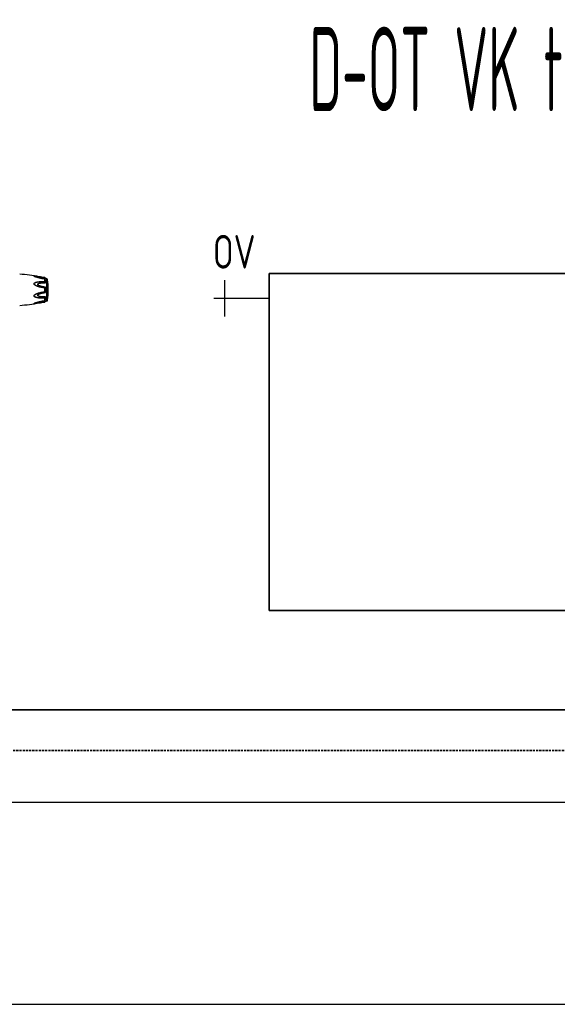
# Model space of a CAD drawing. Header units: millimetres. Extents: x 60394 to 199354, y 20895 to 166073.
# Tile 197 of 256: x 125130 to 125928, y 23395 to 24857. Entities that reach past the tile are written whole.
import ezdxf
from ezdxf.enums import TextEntityAlignment as Align

# ---------------------------------------------------------------- set-up
doc = ezdxf.new("R2010")
doc.units = ezdxf.units.MM
doc.linetypes.add('VERDECKT', pattern=[9.525, 6.35, -3.175])
for name, color, linetype, lineweight in [('JS_VYT_POPIS - OBECNĚ', 7, 'Continuous', 5), ('UT_SCHÉMA_POPIS', 7, 'VERDECKT', 5), ('UT_SCHÉMA_PŘÍVOD', 10, 'Continuous', 35), ('UT_SCHÉMA_SYMBOLY', 7, 'Continuous', 25), ('UT_SCHÉMA_ZPÁTEČKA', 172, 'VERDECKT', 35), ('UT_ZAŘÍZENÍ - OT', 3, 'Continuous', 35)]:
    doc.layers.add(name, color=color, linetype=linetype, lineweight=lineweight)
doc.styles.add('ISO 2.5', font='isocp.shx', dxfattribs={"width": 0.8, "height": 2.5})
doc.styles.add('VZT_POPIS', font='isocp.shx', dxfattribs={"width": 0.6, "height": 125})

msp = doc.modelspace()

# ---------------------------------------------------------------- linework, layer by layer
at = {"color": 0, "linetype": 'Continuous'}
for p, q in [((125151.9, 24475.6), (125151.9, 24475.6)), ((125158.4, 24475.5), (125158.7, 24475.4)), ((125158.6, 24475.5), (125158.6, 24475.5)), ((125158.6, 24475.5), (125158.7, 24475.5)), ((125158.7, 24475.5), (125158.6, 24475.5)), ((125166.7, 24471.8), (125166.6, 24471.8)), ((125166.7, 24474.1), (125166.7, 24474.1)), ((125166.7, 24474), (125166.7, 24474)), ((125167, 24468.4), (125167, 24471.6)), ((125167.1, 24471.7), (125167.1, 24471.7)), ((125167.1, 24471.7), (125167.1, 24471.7)), ((125167.2, 24473.9), (125167.2, 24473.9)), ((125167.2, 24468.4), (125167.2, 24471.5)), ((125167.6, 24471.4), (125167.4, 24471.4)), ((125167.6, 24471.4), (125167.6, 24471.4)), ((125167.7, 24471.4), (125167.6, 24471.4)), ((125168, 24466.9), (125168, 24471)), ((125170, 24439.5), (125170, 24472.5)), ((125171.1, 24440.6), (125171.1, 24471.4)), ((125167, 24453.5), (125167, 24458.5)), ((125167.2, 24453.5), (125167.2, 24458.5)), ((125168, 24452.7), (125168, 24459.4)), ((125166.5, 24440.2), (125166.7, 24440.2)), ((125167, 24440.5), (125167, 24443.6)), ((125167.1, 24440.4), (125167.1, 24440.4)), ((125167.1, 24440.4), (125167.1, 24440.4)), ((125167.2, 24440.5), (125167.2, 24443.7)), ((125167.4, 24440.6), (125167.6, 24440.6)), ((125167.6, 24440.7), (125167.6, 24440.7)), ((125167.6, 24440.6), (125167.7, 24440.6)), ((125168, 24441), (125168, 24445.2)), ((125151.9, 24436.4), (125151.9, 24436.4)), ((125158.7, 24436.5), (125158.7, 24436.5))]:
    msp.add_line(p, q, dxfattribs=at)
for p, q in [((64740.6, 23695.4), (199354.4, 23695.4)), ((64740.6, 23395.4), (199354.4, 23395.4))]:
    msp.add_line(p, q)
for centre, radius, start, end in [((125078.6, 23982), 500, 80.7849, 84.1365), ((125155.4, 24484), 9.09, 246.3609, 247.4013), ((125156.3, 24486.4), 11.6, 247.4181, 248.2786), ((125166.5, 24470.4), 1.42, 75.2287, 78.791), ((125170.8, 24476.5), 6.13, 236.1693, 237.1241), ((125167.7, 24471.9), 0.564, 259.0707, 259.9327), ((125159.8, 24467.1), 10.1, 35.6084, 36.4199), ((125160.8, 24467.8), 8.8, 35.0395, 35.6116), ((125078.6, 23982), 499, 79.4371, 79.6778), ((125169.8, 24471.2), 1.3, 7.906, 79.4371), ((125060.1, 24456), 112, 352.094, 7.906), ((125166.4, 24441.7), 1.53, 281.267, 282.0205), ((125166.9, 24440.5), 0.085, 350.9157, 359.9563), ((125172.9, 24432.5), 9.8, 124.0491, 125.1691), ((125171.1, 24435.2), 6.61, 122.6489, 124.009), ((125169.8, 24440.8), 1.3, 280.5629, 352.094), ((125078.6, 24930.1), 500, 275.8635, 279.2239), ((125155.4, 24427.8), 9.28, 112.3067, 113.5832), ((125156.4, 24425.5), 11.8, 111.7794, 112.3431), ((125165.3, 24445.9), 8.13, 280.4499, 280.9409), ((125159.9, 24444.9), 9.99, 323.6208, 324.6909), ((125078.6, 24930.1), 499, 280.3229, 280.5629), ((125161.1, 24444), 8.41, 324.7207, 325.0122)]:
    msp.add_arc(centre, radius, start, end, dxfattribs=at)
for points, knots in [([(125151.7, 24475.7), (125151.6, 24475.7), (125151.5, 24475.8), (125151.3, 24475.9), (125151.2, 24476), (125151.1, 24476), (125151, 24476.1), (125151, 24476.2), (125151, 24476.2), (125151, 24476.3), (125151.1, 24476.3), (125151.1, 24476.3), (125151.2, 24476.3), (125151.3, 24476.3), (125151.5, 24476.4), (125151.7, 24476.4), (125152, 24476.4), (125152.3, 24476.3), (125152.5, 24476.3), (125152.9, 24476.3), (125153.4, 24476.2), (125154.1, 24476.2), (125154.7, 24476.1), (125155.3, 24476), (125156, 24475.9), (125156.6, 24475.8), (125157.5, 24475.7), (125158.2, 24475.6), (125158.6, 24475.5)], [0, 0, 0, 0, 0.02948, 0.055907, 0.078214, 0.087353, 0.094931, 0.105555, 0.109954, 0.115017, 0.121315, 0.129009, 0.138057, 0.148338, 0.172058, 0.199047, 0.228459, 0.259634, 0.292171, 0.325754, 0.395293, 0.467136, 0.540634, 0.615369, 0.691049, 0.767475, 0.844512, 1, 1, 1, 1]), ([(125151.9, 24475.6), (125151.8, 24475.7), (125151.7, 24475.7), (125151.5, 24475.8), (125151.3, 24475.9), (125151.2, 24476), (125151.1, 24476), (125151.1, 24476.1), (125151.1, 24476.1), (125151.1, 24476.2), (125151.1, 24476.2), (125151.1, 24476.2), (125151.2, 24476.3), (125151.2, 24476.3), (125151.4, 24476.3), (125151.5, 24476.3), (125151.7, 24476.3), (125152, 24476.3), (125152.4, 24476.3), (125152.8, 24476.3), (125153.4, 24476.2), (125154, 24476.1), (125154.6, 24476), (125155.2, 24476), (125155.9, 24475.9), (125156.5, 24475.8), (125157.4, 24475.6), (125158, 24475.5), (125158.4, 24475.5)], [0, 0, 0, 0, 0.03089, 0.059177, 0.083881, 0.094457, 0.103528, 0.11093, 0.116684, 0.121223, 0.125685, 0.131127, 0.137993, 0.146338, 0.156051, 0.17896, 0.205464, 0.234539, 0.265468, 0.331155, 0.400252, 0.471609, 0.544574, 0.618731, 0.693793, 0.769568, 0.845928, 1, 1, 1, 1]), ([(125166.6, 24471.8), (125165.3, 24472.1), (125163.4, 24472.5), (125160.9, 24473.1), (125159.3, 24473.5), (125158, 24473.8), (125157.1, 24474), (125156.2, 24474.3), (125155.3, 24474.5), (125154.4, 24474.8), (125153.5, 24475.1), (125152.7, 24475.3), (125152.2, 24475.5), (125151.9, 24475.6)], [0, 0, 0, 0, 0.25737, 0.385747, 0.513657, 0.577329, 0.64069, 0.703648, 0.766063, 0.827658, 0.887975, 0.946116, 1, 1, 1, 1]), ([(125166.7, 24471.8), (125165.5, 24472), (125163.5, 24472.4), (125161, 24473), (125159.1, 24473.5), (125157.6, 24473.9), (125156.4, 24474.2), (125155.2, 24474.5), (125154, 24474.9), (125152.8, 24475.3), (125152.3, 24475.5), (125152, 24475.6)], [0, 0, 0, 0, 0.256646, 0.384673, 0.512244, 0.638988, 0.701822, 0.764153, 0.886175, 0.944757, 1, 1, 1, 1]), ([(125156.9, 24474.1), (125156.9, 24474.1), (125156.8, 24474.1), (125156.7, 24474.2), (125156.5, 24474.2), (125156.5, 24474.3), (125156.4, 24474.3), (125156.4, 24474.4), (125156.4, 24474.4), (125156.4, 24474.4), (125156.5, 24474.4), (125156.5, 24474.5), (125156.6, 24474.5), (125156.7, 24474.5), (125156.9, 24474.5), (125157.1, 24474.5), (125157.5, 24474.5), (125157.9, 24474.5), (125158.2, 24474.4), (125158.6, 24474.4), (125159, 24474.3), (125159.4, 24474.3), (125159.8, 24474.2), (125160.3, 24474.2), (125161, 24474.1), (125161.9, 24473.9), (125162.7, 24473.8), (125163.5, 24473.7), (125164.6, 24473.5), (125166, 24473.2), (125167.2, 24473), (125167.7, 24472.9)], [0, 0, 0, 0, 0.013224, 0.025246, 0.035584, 0.043707, 0.046793, 0.049242, 0.051265, 0.053246, 0.055591, 0.058505, 0.066098, 0.075763, 0.087038, 0.112872, 0.141444, 0.171707, 0.203125, 0.235343, 0.268137, 0.301392, 0.33501, 0.368911, 0.437385, 0.506544, 0.576211, 0.646269, 0.71663, 0.85801, 1, 1, 1, 1]), ([(125158.7, 24475.5), (125160, 24475.3), (125162.7, 24474.8), (125165.4, 24474.3), (125166.7, 24474.1)], [0, 0, 0, 0, 0.496975, 1, 1, 1, 1]), ([(125166.7, 24474.1), (125165.4, 24474.3), (125162.7, 24474.8), (125160, 24475.3), (125158.7, 24475.5)], [0, 0, 0, 0, 0.502936, 1, 1, 1, 1]), ([(125158.7, 24475.4), (125160, 24475.2), (125162.7, 24474.7), (125165.4, 24474.2), (125166.7, 24474)], [0, 0, 0, 0, 0.497132, 1, 1, 1, 1]), ([(125167.2, 24473.9), (125167.2, 24474), (125167.1, 24474), (125167, 24474), (125166.9, 24474.1), (125166.8, 24474.1), (125166.7, 24474.1)], [0, 0, 0, 0, 0.265729, 0.479644, 0.722816, 1, 1, 1, 1]), ([(125166.7, 24474.1), (125166.7, 24474.1), (125166.7, 24474.1), (125166.7, 24474.1), (125166.7, 24474), (125166.7, 24474), (125166.7, 24474)], [0, 0, 0, 0, 0.078563, 0.274425, 0.586251, 1, 1, 1, 1]), ([(125166.7, 24474), (125166.8, 24474), (125166.9, 24474), (125167, 24474), (125167.1, 24474), (125167.2, 24473.9), (125167.2, 24473.9), (125167.2, 24473.9)], [0, 0, 0, 0, 0.33971, 0.636245, 0.862204, 0.94183, 1, 1, 1, 1]), ([(125166.7, 24474), (125166.9, 24473.8), (125167.2, 24473.5), (125167.5, 24473.2), (125167.7, 24473), (125167.7, 24472.9)], [0, 0, 0, 0, 0.588807, 0.825815, 1, 1, 1, 1]), ([(125166.9, 24471.7), (125166.9, 24471.7), (125166.8, 24471.7), (125166.8, 24471.8), (125166.7, 24471.8)], [0, 0, 0, 0, 0.246414, 1, 1, 1, 1]), ([(125166.7, 24471.8), (125166.7, 24471.8), (125166.7, 24471.8), (125166.7, 24471.8), (125166.7, 24471.8), (125166.7, 24471.8), (125166.7, 24471.8)], [0, 0, 0, 0, 0.428218, 0.741394, 0.932956, 1, 1, 1, 1]), ([(125167.1, 24471.7), (125167.1, 24471.7), (125167, 24471.7), (125167, 24471.7), (125166.9, 24471.7)], [0, 0, 0, 0, 0.247211, 1, 1, 1, 1]), ([(125167, 24471.6), (125167, 24471.6), (125167, 24471.7), (125167, 24471.7), (125166.9, 24471.7)], [0, 0, 0, 0, 0.225244, 1, 1, 1, 1]), ([(125166.9, 24471.7), (125166.9, 24471.7), (125166.9, 24471.7), (125166.9, 24471.7), (125166.9, 24471.7)], [0, 0, 0, 0, 0.241505, 1, 1, 1, 1]), ([(125167, 24471.6), (125167, 24471.6), (125167, 24471.6), (125167, 24471.6), (125167, 24471.6)], [0, 0, 0, 0, 0.225175, 1, 1, 1, 1]), ([(125167, 24471.6), (125167, 24471.6), (125167.1, 24471.6), (125167.2, 24471.5), (125167.2, 24471.5)], [0, 0, 0, 0, 0.258764, 1, 1, 1, 1]), ([(125167.4, 24471.4), (125167.4, 24471.5), (125167.3, 24471.5), (125167.2, 24471.6), (125167.1, 24471.7)], [0, 0, 0, 0, 0.212027, 1, 1, 1, 1]), ([(125167.2, 24471.5), (125167.2, 24471.5), (125167.2, 24471.6), (125167.1, 24471.6), (125167.1, 24471.7)], [0, 0, 0, 0, 0.468978, 1, 1, 1, 1]), ([(125167.9, 24473.1), (125167.8, 24473.1), (125167.6, 24473.4), (125167.4, 24473.7), (125167.2, 24473.9)], [0, 0, 0, 0, 0.221481, 1, 1, 1, 1]), ([(125167.4, 24471.4), (125167.4, 24471.4), (125167.3, 24471.4), (125167.3, 24471.5), (125167.2, 24471.5)], [0, 0, 0, 0, 0.242177, 1, 1, 1, 1]), ([(125167.6, 24471.4), (125167.6, 24471.4), (125167.6, 24471.4), (125167.6, 24471.4), (125167.6, 24471.4), (125167.6, 24471.4), (125167.5, 24471.4), (125167.5, 24471.4), (125167.5, 24471.4), (125167.5, 24471.4), (125167.4, 24471.4), (125167.4, 24471.4)], [0, 0, 0, 0, 0.050729, 0.053439, 0.064665, 0.125059, 0.230112, 0.374221, 0.553235, 0.763061, 1, 1, 1, 1]), ([(125168, 24471), (125168, 24471), (125167.9, 24471.1), (125167.7, 24471.2), (125167.6, 24471.2), (125167.5, 24471.3)], [0, 0, 0, 0, 0.189472, 0.420855, 1, 1, 1, 1]), ([(125167.7, 24471.4), (125167.7, 24471.4), (125167.7, 24471.4), (125167.6, 24471.4), (125167.6, 24471.4)], [0, 0, 0, 0, 0.213215, 1, 1, 1, 1]), ([(125168, 24472.9), (125168, 24472.9), (125167.9, 24472.9), (125167.8, 24472.9), (125167.7, 24472.9)], [0, 0, 0, 0, 0.14802, 1, 1, 1, 1]), ([(125167.7, 24471.4), (125167.8, 24471.4), (125167.8, 24471.4), (125167.9, 24471.3), (125168, 24471.2), (125168, 24471.1), (125168, 24471.1), (125168, 24471)], [0, 0, 0, 0, 0.19482, 0.35748, 0.608365, 0.813655, 1, 1, 1, 1]), ([(125166.7, 24458.8), (125166, 24458.9), (125164.5, 24459.1), (125162.4, 24459.5), (125160.6, 24459.9), (125159.2, 24460.2), (125158.1, 24460.5), (125157, 24460.8), (125156, 24461.2), (125155, 24461.6), (125154, 24462.1), (125153.1, 24462.5), (125152.5, 24462.9), (125152.1, 24463.2), (125151.7, 24463.6), (125151.3, 24464), (125151.1, 24464.4), (125151, 24464.7), (125151, 24465), (125151, 24465.2), (125151.1, 24465.6), (125151.3, 24465.9), (125151.7, 24466.3), (125152.1, 24466.5), (125152.5, 24466.8), (125153.1, 24467.1), (125154, 24467.4), (125155, 24467.6), (125156, 24467.8), (125157, 24468), (125158.1, 24468.1), (125159.2, 24468.2), (125160.6, 24468.3), (125162.4, 24468.4), (125164.6, 24468.4), (125166, 24468.3), (125166.7, 24468.3)], [0, 0, 0, 0, 0.063635, 0.127396, 0.191296, 0.223303, 0.255348, 0.287434, 0.319562, 0.351727, 0.383919, 0.416107, 0.432182, 0.448215, 0.464156, 0.479907, 0.495291, 0.502793, 0.510127, 0.517331, 0.52445, 0.538608, 0.552922, 0.567437, 0.582127, 0.596956, 0.626929, 0.657232, 0.687777, 0.718508, 0.74939, 0.780398, 0.811517, 0.874045, 0.936883, 1, 1, 1, 1]), ([(125166.7, 24459), (125166, 24459.1), (125164.6, 24459.3), (125162.4, 24459.7), (125160.7, 24460), (125159.2, 24460.4), (125158.2, 24460.7), (125157.1, 24461), (125156.1, 24461.3), (125155.1, 24461.7), (125154.1, 24462.2), (125153.1, 24462.7), (125152.3, 24463.2), (125151.8, 24463.6), (125151.5, 24464), (125151.3, 24464.3), (125151.2, 24464.5), (125151.1, 24464.7), (125151.1, 24465), (125151.1, 24465.2), (125151.2, 24465.5), (125151.4, 24465.9), (125151.8, 24466.2), (125152.2, 24466.5), (125152.6, 24466.7), (125153.1, 24466.9), (125153.6, 24467.1), (125154.3, 24467.3), (125155.1, 24467.5), (125156.1, 24467.7), (125157.1, 24467.8), (125158.2, 24467.9), (125159.2, 24468), (125160.7, 24468.1), (125162.4, 24468.1), (125164.6, 24468.1), (125166, 24468), (125166.7, 24468)], [0, 0, 0, 0, 0.063589, 0.127295, 0.191136, 0.223111, 0.255121, 0.287171, 0.319267, 0.351401, 0.383569, 0.41575, 0.447866, 0.463844, 0.479652, 0.487454, 0.495134, 0.502662, 0.51, 0.517195, 0.524298, 0.538439, 0.552765, 0.567303, 0.582017, 0.596869, 0.611832, 0.626888, 0.657217, 0.687781, 0.718525, 0.749415, 0.780427, 0.811548, 0.874072, 0.936899, 1, 1, 1, 1]), ([(125167.7, 24460.1), (125167.2, 24460.1), (125166.2, 24460.2), (125164.6, 24460.5), (125163.1, 24460.8), (125161.8, 24461.1), (125160.8, 24461.4), (125160.1, 24461.6), (125159.3, 24461.9), (125158.6, 24462.2), (125158, 24462.5), (125157.6, 24462.8), (125157.2, 24463), (125156.9, 24463.2), (125156.7, 24463.5), (125156.5, 24463.8), (125156.4, 24464), (125156.4, 24464.2), (125156.4, 24464.4), (125156.5, 24464.6), (125156.7, 24464.8), (125156.9, 24465.1), (125157.2, 24465.3), (125157.6, 24465.4), (125158, 24465.6), (125158.6, 24465.8), (125159.3, 24466), (125160.1, 24466.1), (125160.8, 24466.2), (125161.6, 24466.3), (125162.3, 24466.4), (125163.4, 24466.4), (125164.6, 24466.5), (125166.2, 24466.4), (125167.2, 24466.4), (125167.7, 24466.4)], [0, 0, 0, 0, 0.063495, 0.12712, 0.190878, 0.25478, 0.286791, 0.31884, 0.350926, 0.383041, 0.415158, 0.431203, 0.447213, 0.463143, 0.478902, 0.4943, 0.5018, 0.509129, 0.516317, 0.523425, 0.537606, 0.551987, 0.566584, 0.581352, 0.596258, 0.626376, 0.656797, 0.687441, 0.718253, 0.749203, 0.780268, 0.811433, 0.874017, 0.936884, 1, 1, 1, 1]), ([(125166.7, 24468), (125166.8, 24468), (125166.9, 24468.1), (125167.1, 24468.1), (125167.2, 24468.2), (125167.2, 24468.3), (125167.2, 24468.4)], [0, 0, 0, 0, 0.291894, 0.562609, 0.798475, 1, 1, 1, 1]), ([(125166.7, 24468.3), (125166.8, 24468.3), (125166.8, 24468.3), (125166.9, 24468.3), (125167, 24468.3), (125167, 24468.4), (125167, 24468.4)], [0, 0, 0, 0, 0.287056, 0.554503, 0.787456, 1, 1, 1, 1]), ([(125166.7, 24468.3), (125166.7, 24468.2), (125166.7, 24468.1), (125166.7, 24468.1), (125166.7, 24468)], [0, 0, 0, 0, 0.467767, 1, 1, 1, 1]), ([(125166.7, 24468), (125167, 24467.8), (125167.4, 24467.3), (125167.6, 24466.7), (125167.7, 24466.4)], [0, 0, 0, 0, 0.500208, 1, 1, 1, 1]), ([(125167.7, 24460.1), (125167.7, 24459.9), (125167.6, 24459.7), (125167.3, 24459.4), (125167.1, 24459.2), (125166.8, 24459.1), (125166.7, 24459)], [0, 0, 0, 0, 0.272929, 0.523074, 0.761734, 1, 1, 1, 1]), ([(125167.2, 24458.5), (125167.2, 24458.6), (125167.2, 24458.7), (125167.1, 24458.9), (125166.9, 24459), (125166.8, 24459), (125166.7, 24459)], [0, 0, 0, 0, 0.250125, 0.500215, 0.750197, 1, 1, 1, 1]), ([(125166.7, 24458.8), (125166.7, 24458.9), (125166.7, 24458.9), (125166.7, 24459), (125166.7, 24459)], [0, 0, 0, 0, 0.583261, 1, 1, 1, 1]), ([(125167, 24458.5), (125167, 24458.6), (125167, 24458.7), (125166.9, 24458.8), (125166.8, 24458.8), (125166.8, 24458.8), (125166.7, 24458.8)], [0, 0, 0, 0, 0.249368, 0.500015, 0.750587, 1, 1, 1, 1]), ([(125167, 24468.4), (125167, 24468.4), (125167.1, 24468.4), (125167.2, 24468.4), (125167.2, 24468.4)], [0, 0, 0, 0, 0.266982, 1, 1, 1, 1]), ([(125167, 24458.5), (125167, 24458.5), (125167.1, 24458.5), (125167.2, 24458.5), (125167.2, 24458.5)], [0, 0, 0, 0, 0.284006, 1, 1, 1, 1]), ([(125167.2, 24468.4), (125167.3, 24468.2), (125167.6, 24467.8), (125167.9, 24467.3), (125168, 24466.9)], [0, 0, 0, 0, 0.246978, 1, 1, 1, 1]), ([(125168, 24459.4), (125167.9, 24459.2), (125167.7, 24458.8), (125167.4, 24458.6), (125167.2, 24458.5)], [0, 0, 0, 0, 0.522223, 1, 1, 1, 1]), ([(125168, 24466.9), (125168, 24466.8), (125168, 24466.7), (125168, 24466.6), (125167.9, 24466.5), (125167.9, 24466.4), (125167.8, 24466.4), (125167.8, 24466.4), (125167.7, 24466.4)], [0, 0, 0, 0, 0.238003, 0.476366, 0.597445, 0.721615, 0.853559, 1, 1, 1, 1]), ([(125167.7, 24460.1), (125167.8, 24460.1), (125167.8, 24460), (125167.9, 24460), (125167.9, 24459.9), (125168, 24459.7), (125168, 24459.6), (125168, 24459.4), (125168, 24459.4)], [0, 0, 0, 0, 0.125535, 0.252013, 0.377694, 0.502869, 0.751849, 1, 1, 1, 1]), ([(125166.7, 24443.8), (125166, 24443.7), (125164.6, 24443.7), (125162.4, 24443.7), (125160.6, 24443.7), (125159.2, 24443.8), (125158.1, 24443.9), (125157, 24444), (125156, 24444.2), (125155, 24444.4), (125154, 24444.7), (125153.1, 24445), (125152.5, 24445.2), (125152.1, 24445.5), (125151.7, 24445.8), (125151.4, 24446.1), (125151.2, 24446.3), (125151.1, 24446.6), (125151, 24446.8), (125151, 24447.1), (125151.1, 24447.6), (125151.3, 24448), (125151.7, 24448.4), (125152.1, 24448.8), (125152.5, 24449.1), (125153.1, 24449.5), (125154, 24450), (125155, 24450.4), (125156, 24450.8), (125157, 24451.2), (125158.5, 24451.6), (125160.2, 24452.1), (125162.4, 24452.6), (125164.5, 24452.9), (125166, 24453.1), (125166.7, 24453.2)], [0, 0, 0, 0, 0.063127, 0.125969, 0.188473, 0.219596, 0.250616, 0.281496, 0.312222, 0.342767, 0.373071, 0.403045, 0.417875, 0.432563, 0.447076, 0.461383, 0.468491, 0.475585, 0.482706, 0.489913, 0.504703, 0.520085, 0.535843, 0.551789, 0.567824, 0.583902, 0.616092, 0.648285, 0.680449, 0.712576, 0.744661, 0.808707, 0.872603, 0.936364, 1, 1, 1, 1]), ([(125166.7, 24444), (125166, 24444), (125164.6, 24443.9), (125162.8, 24443.9), (125161.4, 24443.9), (125160.3, 24444), (125159.2, 24444), (125158.2, 24444.1), (125157.1, 24444.2), (125156.1, 24444.4), (125155.1, 24444.6), (125154.1, 24444.8), (125153.3, 24445.1), (125152.6, 24445.3), (125152.2, 24445.6), (125151.8, 24445.8), (125151.5, 24446.1), (125151.3, 24446.4), (125151.2, 24446.6), (125151.1, 24446.8), (125151, 24447.1), (125151.1, 24447.6), (125151.4, 24448), (125151.8, 24448.4), (125152.2, 24448.8), (125152.6, 24449.1), (125153.3, 24449.5), (125154.1, 24449.9), (125155.1, 24450.3), (125156.1, 24450.7), (125157.1, 24451.1), (125158.2, 24451.4), (125159.2, 24451.7), (125160.7, 24452), (125162.4, 24452.4), (125164.6, 24452.7), (125166, 24452.9), (125166.7, 24453)], [0, 0, 0, 0, 0.063114, 0.125949, 0.157245, 0.188456, 0.219582, 0.250607, 0.281495, 0.312234, 0.342798, 0.373129, 0.40314, 0.417992, 0.432705, 0.447241, 0.461558, 0.468661, 0.475744, 0.482848, 0.490045, 0.504858, 0.520307, 0.536124, 0.552106, 0.56816, 0.584244, 0.616427, 0.648598, 0.680734, 0.712828, 0.744881, 0.776894, 0.808867, 0.872702, 0.936412, 1, 1, 1, 1]), ([(125151.9, 24436.4), (125152.2, 24436.5), (125152.7, 24436.7), (125153.5, 24437), (125154.4, 24437.3), (125155.6, 24437.6), (125157.1, 24438), (125159.6, 24438.7), (125162.7, 24439.4), (125165.3, 24439.9), (125166.5, 24440.2)], [0, 0, 0, 0, 0.054079, 0.112293, 0.172626, 0.23422, 0.359577, 0.486553, 0.742745, 1, 1, 1, 1]), ([(125152, 24436.5), (125152.3, 24436.6), (125152.8, 24436.8), (125154, 24437.2), (125155.5, 24437.6), (125157.3, 24438.1), (125159.8, 24438.7), (125162.9, 24439.5), (125165.5, 24440), (125166.7, 24440.3)], [0, 0, 0, 0, 0.055213, 0.113792, 0.23581, 0.360995, 0.487722, 0.743348, 1, 1, 1, 1]), ([(125167.7, 24445.7), (125167.2, 24445.7), (125166.2, 24445.6), (125164.6, 24445.6), (125163.4, 24445.6), (125162.3, 24445.7), (125161.6, 24445.7), (125160.8, 24445.8), (125160.1, 24445.9), (125159.3, 24446.1), (125158.6, 24446.2), (125158, 24446.4), (125157.6, 24446.6), (125157.2, 24446.8), (125156.9, 24447), (125156.7, 24447.2), (125156.5, 24447.4), (125156.4, 24447.7), (125156.4, 24447.8), (125156.4, 24448), (125156.5, 24448.3), (125156.6, 24448.5), (125156.8, 24448.7), (125157, 24448.9), (125157.2, 24449.1), (125157.6, 24449.3), (125158, 24449.6), (125158.6, 24449.9), (125159.3, 24450.2), (125160.1, 24450.4), (125160.8, 24450.7), (125161.8, 24451), (125163.1, 24451.3), (125164.6, 24451.6), (125166.2, 24451.8), (125167.2, 24451.9), (125167.7, 24452)], [0, 0, 0, 0, 0.063112, 0.125975, 0.188555, 0.219719, 0.250782, 0.281729, 0.312543, 0.343186, 0.373609, 0.403727, 0.418634, 0.433407, 0.448005, 0.462391, 0.476578, 0.483689, 0.490881, 0.498215, 0.505719, 0.521118, 0.528977, 0.536891, 0.552822, 0.568831, 0.584876, 0.616992, 0.649103, 0.681187, 0.713234, 0.745242, 0.809138, 0.87289, 0.93651, 1, 1, 1, 1]), ([(125166.7, 24453.2), (125166.8, 24453.2), (125166.8, 24453.2), (125166.9, 24453.3), (125167, 24453.4), (125167, 24453.5), (125167, 24453.5)], [0, 0, 0, 0, 0.249451, 0.500018, 0.750583, 1, 1, 1, 1]), ([(125166.7, 24453), (125166.8, 24453), (125166.9, 24453.1), (125167.1, 24453.2), (125167.2, 24453.3), (125167.2, 24453.5), (125167.2, 24453.5)], [0, 0, 0, 0, 0.249817, 0.499798, 0.74986, 1, 1, 1, 1]), ([(125166.7, 24453.2), (125166.7, 24453.2), (125166.7, 24453.1), (125166.7, 24453), (125166.7, 24453)], [0, 0, 0, 0, 0.582827, 1, 1, 1, 1]), ([(125166.7, 24453), (125166.8, 24453), (125167.1, 24452.9), (125167.3, 24452.7), (125167.6, 24452.4), (125167.7, 24452.1), (125167.7, 24452)], [0, 0, 0, 0, 0.238394, 0.476974, 0.727116, 1, 1, 1, 1]), ([(125167.7, 24445.7), (125167.7, 24445.5), (125167.5, 24444.9), (125167.1, 24444.4), (125166.7, 24444)], [0, 0, 0, 0, 0.247925, 1, 1, 1, 1]), ([(125167.2, 24443.7), (125167.2, 24443.7), (125167.2, 24443.8), (125167.1, 24443.9), (125166.9, 24444), (125166.8, 24444), (125166.7, 24444)], [0, 0, 0, 0, 0.201639, 0.43756, 0.708236, 1, 1, 1, 1]), ([(125166.7, 24443.8), (125166.7, 24443.8), (125166.7, 24443.9), (125166.7, 24444), (125166.7, 24444)], [0, 0, 0, 0, 0.467922, 1, 1, 1, 1]), ([(125167, 24443.6), (125167, 24443.6), (125167, 24443.7), (125166.9, 24443.7), (125166.8, 24443.8), (125166.8, 24443.8), (125166.7, 24443.8)], [0, 0, 0, 0, 0.212614, 0.445637, 0.713059, 1, 1, 1, 1]), ([(125166.7, 24440.3), (125166.7, 24440.3), (125166.7, 24440.3), (125166.7, 24440.2), (125166.7, 24440.2), (125166.7, 24440.2), (125166.7, 24440.2)], [0, 0, 0, 0, 0.428099, 0.741246, 0.932847, 1, 1, 1, 1]), ([(125166.9, 24440.3), (125166.9, 24440.3), (125167, 24440.3), (125167, 24440.3), (125167.1, 24440.4)], [0, 0, 0, 0, 0.254193, 1, 1, 1, 1]), ([(125166.9, 24440.3), (125166.9, 24440.3), (125167, 24440.4), (125167, 24440.4), (125167, 24440.4)], [0, 0, 0, 0, 0.308636, 1, 1, 1, 1]), ([(125166.9, 24440.3), (125166.9, 24440.3), (125166.9, 24440.3), (125166.9, 24440.3), (125166.9, 24440.3)], [0, 0, 0, 0, 0.257368, 1, 1, 1, 1]), ([(125167, 24453.5), (125167, 24453.5), (125167.1, 24453.5), (125167.2, 24453.5), (125167.2, 24453.5)], [0, 0, 0, 0, 0.284019, 1, 1, 1, 1]), ([(125167, 24443.6), (125167, 24443.6), (125167.1, 24443.6), (125167.2, 24443.6), (125167.2, 24443.7)], [0, 0, 0, 0, 0.267018, 1, 1, 1, 1]), ([(125167, 24440.5), (125167, 24440.5), (125167.1, 24440.5), (125167.2, 24440.5), (125167.2, 24440.5)], [0, 0, 0, 0, 0.258792, 1, 1, 1, 1]), ([(125167.1, 24440.4), (125167.1, 24440.4), (125167.2, 24440.5), (125167.3, 24440.5), (125167.4, 24440.6)], [0, 0, 0, 0, 0.283099, 1, 1, 1, 1]), ([(125167.1, 24440.4), (125167.1, 24440.4), (125167.2, 24440.4), (125167.2, 24440.5), (125167.2, 24440.5)], [0, 0, 0, 0, 0.53106, 1, 1, 1, 1]), ([(125167.2, 24453.5), (125167.4, 24453.4), (125167.7, 24453.2), (125167.9, 24452.9), (125168, 24452.7)], [0, 0, 0, 0, 0.477899, 1, 1, 1, 1]), ([(125168, 24445.2), (125168, 24445), (125167.8, 24444.5), (125167.5, 24444), (125167.2, 24443.7)], [0, 0, 0, 0, 0.251574, 1, 1, 1, 1]), ([(125167.4, 24440.6), (125167.5, 24440.6), (125167.5, 24440.6), (125167.5, 24440.6), (125167.6, 24440.7)], [0, 0, 0, 0, 0.632551, 1, 1, 1, 1]), ([(125167.5, 24440.7), (125167.6, 24440.8), (125167.7, 24440.9), (125167.9, 24441), (125168, 24441), (125168, 24441)], [0, 0, 0, 0, 0.577794, 0.80943, 1, 1, 1, 1]), ([(125167.6, 24440.7), (125167.6, 24440.7), (125167.6, 24440.7), (125167.7, 24440.7), (125167.7, 24440.6)], [0, 0, 0, 0, 0.296315, 1, 1, 1, 1]), ([(125168, 24452.7), (125168, 24452.6), (125168, 24452.5), (125168, 24452.3), (125167.9, 24452.2), (125167.9, 24452.1), (125167.8, 24452), (125167.8, 24452), (125167.7, 24452)], [0, 0, 0, 0, 0.248169, 0.497163, 0.622341, 0.748019, 0.874484, 1, 1, 1, 1]), ([(125167.7, 24445.7), (125167.8, 24445.7), (125167.8, 24445.7), (125167.9, 24445.6), (125167.9, 24445.6), (125168, 24445.5), (125168, 24445.3), (125168, 24445.2), (125168, 24445.2)], [0, 0, 0, 0, 0.146355, 0.278259, 0.402425, 0.523518, 0.761934, 1, 1, 1, 1]), ([(125168, 24441), (125168, 24441), (125168, 24440.9), (125168, 24440.8), (125167.9, 24440.7), (125167.8, 24440.7), (125167.8, 24440.7), (125167.7, 24440.6)], [0, 0, 0, 0, 0.186516, 0.391937, 0.642812, 0.805374, 1, 1, 1, 1]), ([(125158.7, 24436.5), (125158.3, 24436.4), (125157.6, 24436.3), (125156.7, 24436.2), (125156, 24436.1), (125155.4, 24436), (125154.7, 24435.9), (125154.1, 24435.8), (125153.5, 24435.8), (125153, 24435.7), (125152.6, 24435.7), (125152.3, 24435.7), (125152, 24435.7), (125151.8, 24435.7), (125151.5, 24435.7), (125151.3, 24435.7), (125151.2, 24435.7), (125151.1, 24435.7), (125151.1, 24435.7), (125151, 24435.8), (125151, 24435.8), (125151, 24435.8), (125151, 24435.9), (125151, 24435.9), (125151.1, 24436), (125151.2, 24436.1), (125151.3, 24436.1), (125151.5, 24436.2), (125151.7, 24436.3), (125151.7, 24436.3)], [0, 0, 0, 0, 0.155309, 0.232207, 0.308518, 0.38411, 0.45876, 0.532202, 0.604002, 0.673502, 0.707078, 0.73962, 0.77081, 0.800217, 0.827213, 0.851007, 0.8614, 0.870581, 0.878415, 0.8848, 0.889847, 0.894233, 0.899058, 0.905123, 0.912705, 0.92179, 0.943969, 0.970425, 1, 1, 1, 1]), ([(125158.7, 24436.6), (125158.3, 24436.5), (125157.6, 24436.4), (125156.7, 24436.3), (125156.1, 24436.2), (125155.4, 24436.1), (125154.8, 24436), (125154.1, 24435.9), (125153.5, 24435.8), (125152.9, 24435.8), (125152.4, 24435.7), (125152.1, 24435.7), (125151.8, 24435.7), (125151.6, 24435.7), (125151.4, 24435.7), (125151.3, 24435.7), (125151.2, 24435.8), (125151.1, 24435.8), (125151.1, 24435.8), (125151.1, 24435.9), (125151.1, 24435.9), (125151.1, 24435.9), (125151.1, 24436), (125151.2, 24436), (125151.3, 24436.1), (125151.5, 24436.2), (125151.7, 24436.3), (125151.8, 24436.4), (125151.9, 24436.4)], [0, 0, 0, 0, 0.153439, 0.229445, 0.304902, 0.379707, 0.453642, 0.526452, 0.597735, 0.666841, 0.732698, 0.763801, 0.793118, 0.81995, 0.843381, 0.853458, 0.862207, 0.869459, 0.875128, 0.87961, 0.884095, 0.889726, 0.896977, 0.905865, 0.916254, 0.94079, 0.969089, 1, 1, 1, 1]), ([(125167.7, 24439.1), (125167.2, 24439), (125166, 24438.8), (125164.6, 24438.5), (125163.5, 24438.4), (125162.7, 24438.2), (125161.8, 24438.1), (125161, 24438), (125160.3, 24437.9), (125159.8, 24437.8), (125159.4, 24437.7), (125159, 24437.7), (125158.6, 24437.6), (125158.2, 24437.6), (125157.8, 24437.6), (125157.5, 24437.5), (125157.1, 24437.5), (125156.9, 24437.5), (125156.7, 24437.5), (125156.6, 24437.5), (125156.5, 24437.6), (125156.5, 24437.6), (125156.4, 24437.6), (125156.4, 24437.6), (125156.4, 24437.7), (125156.4, 24437.7), (125156.5, 24437.7), (125156.6, 24437.8), (125156.7, 24437.8), (125156.8, 24437.9), (125156.9, 24438), (125156.9, 24438)], [0, 0, 0, 0, 0.142006, 0.283398, 0.353765, 0.423828, 0.493495, 0.562647, 0.631121, 0.66502, 0.698626, 0.731869, 0.764656, 0.796849, 0.828224, 0.858442, 0.886945, 0.912611, 0.92378, 0.93331, 0.940718, 0.943524, 0.945777, 0.947738, 0.949832, 0.952411, 0.955637, 0.963997, 0.974507, 0.98666, 1, 1, 1, 1]), ([(125166.7, 24438), (125166.1, 24437.9), (125164.4, 24437.6), (125161.7, 24437.1), (125159.7, 24436.8), (125158.7, 24436.6)], [0, 0, 0, 0, 0.251917, 0.627872, 1, 1, 1, 1]), ([(125158.7, 24436.5), (125160.1, 24436.7), (125162.7, 24437.2), (125165.4, 24437.7), (125166.7, 24437.9)], [0, 0, 0, 0, 0.497068, 1, 1, 1, 1]), ([(125167.7, 24439.1), (125167.7, 24439), (125167.5, 24438.9), (125167.3, 24438.6), (125167, 24438.3), (125166.8, 24438.1), (125166.7, 24438)], [0, 0, 0, 0, 0.174298, 0.411219, 0.692021, 1, 1, 1, 1]), ([(125167.2, 24438.1), (125167.2, 24438.1), (125167.2, 24438.1), (125167.1, 24438.1), (125167, 24438), (125166.9, 24438), (125166.8, 24438), (125166.7, 24438)], [0, 0, 0, 0, 0.057868, 0.137343, 0.363312, 0.660033, 1, 1, 1, 1]), ([(125166.7, 24437.9), (125166.7, 24437.9), (125166.7, 24437.9), (125166.7, 24438), (125166.7, 24438), (125166.7, 24438), (125166.7, 24438)], [0, 0, 0, 0, 0.078467, 0.274376, 0.586265, 1, 1, 1, 1]), ([(125166.8, 24437.9), (125166.8, 24437.9), (125166.9, 24438), (125167, 24438), (125167.1, 24438), (125167.2, 24438.1), (125167.2, 24438.1)], [0, 0, 0, 0, 0.273626, 0.507992, 0.727544, 1, 1, 1, 1]), ([(125167.2, 24438.1), (125167.3, 24438.2), (125167.5, 24438.5), (125167.7, 24438.7), (125167.9, 24439)], [0, 0, 0, 0, 0.274505, 1, 1, 1, 1]), ([(125167.7, 24439.1), (125167.8, 24439.1), (125167.8, 24439.1), (125167.9, 24439.1), (125168, 24439.1)], [0, 0, 0, 0, 0.376124, 1, 1, 1, 1])]:
    msp.add_open_spline(points, degree=3, knots=knots, dxfattribs=at)
for points in [[(125166.9, 24471.7), (125166.9, 24471.8), (125166.9, 24471.8), (125166.8, 24471.8)], [(125166.7, 24440.3), (125166.8, 24440.3), (125166.8, 24440.3), (125166.8, 24440.3)], [(125166.8, 24440.2), (125166.8, 24440.2), (125166.8, 24440.3), (125166.9, 24440.3)], [(125166.8, 24440.3), (125166.8, 24440.3), (125166.9, 24440.3), (125166.9, 24440.3)]]:
    msp.add_open_spline(points, degree=3, dxfattribs=at)
at = {"layer": 'UT_SCHÉMA_PŘÍVOD'}
msp.add_line((127215, 23832.3), (122778.5, 23832.3), dxfattribs=at)
at = {"layer": 'UT_SCHÉMA_SYMBOLY'}
for p, q in [((125433.9, 24416.6), (125433.9, 24470.6)), ((125417.9, 24443.6), (125499.8, 24443.6))]:
    msp.add_line(p, q, dxfattribs=at)
at = {"layer": 'UT_SCHÉMA_ZPÁTEČKA', "ltscale": 0.5}
msp.add_line((127275.6, 23772.3), (122845.6, 23772.3), dxfattribs=at)
at = {"layer": 'UT_ZAŘÍZENÍ - OT', "linetype": 'Continuous'}
for p, q in [((125499.8, 23980.2), (125499.8, 24480.2)), ((125499.8, 24480.2), (126699.8, 24480.2)), ((126699.8, 23980.2), (125499.8, 23980.2))]:
    msp.add_line(p, q, dxfattribs=at)

# ---------------------------------------------------------------- texts
at = {"layer": 'JS_VYT_POPIS - OBECNĚ', "style": 'VZT_POPIS', "width": 0.5}
msp.add_text('D-OT VK typ 20 - 1200*500 mm', height=125, dxfattribs=at).set_placement((126119.1, 24783.8), align=Align.MIDDLE_CENTER)
at = {"layer": 'UT_SCHÉMA_POPIS', "style": 'ISO 2.5', "width": 0.8}
msp.add_text('OV', height=50, dxfattribs=at).set_placement((125416.4, 24512.5), align=Align.MIDDLE_LEFT)

doc.saveas('drawing.dxf')
